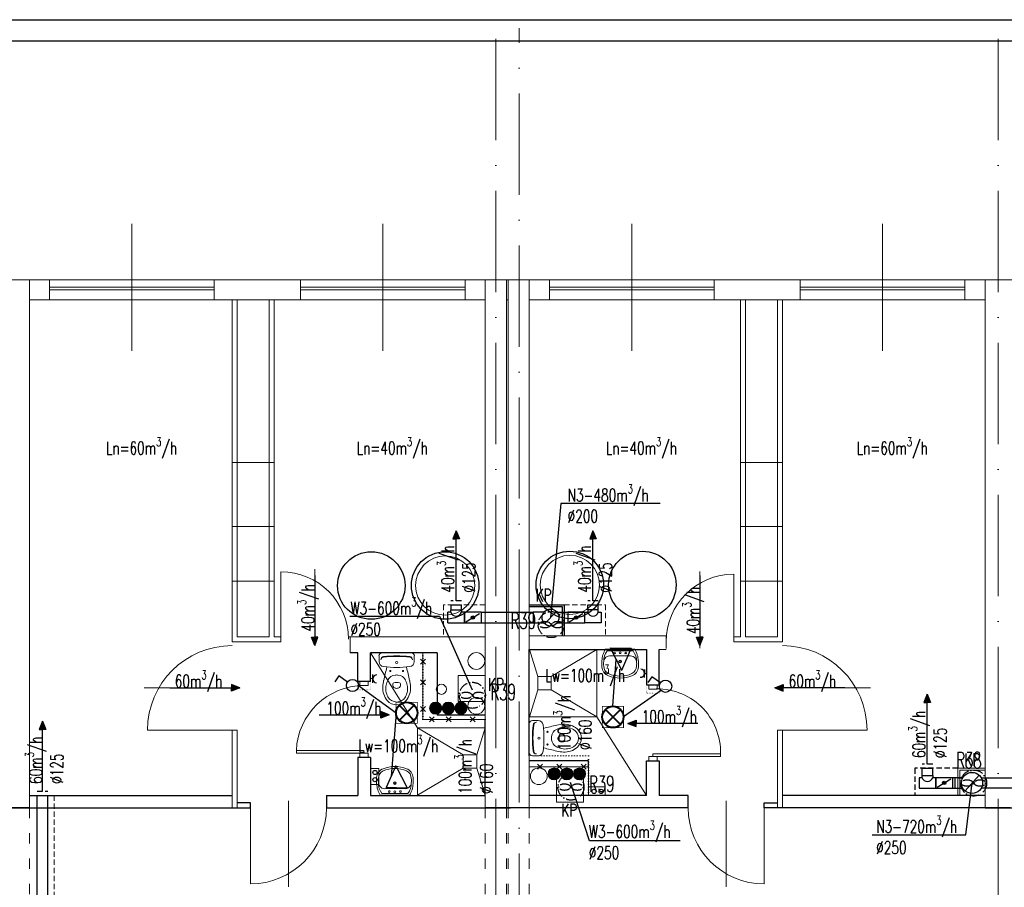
# Model space of a CAD drawing. Header units: millimetres. Extents: x -6513 to 30474, y -6915 to 65597.
# Tile 226 of 256: x 2364 to 3530, y 23186 to 24214. Entities that reach past the tile are written whole.
import ezdxf

# ---------------------------------------------------------------- set-up
doc = ezdxf.new("R2010")
doc.units = ezdxf.units.MM
for name, pattern in [('ACAD_ISO03W100', [30, 12, -18]), ('ACAD_ISO10W100', [18, 12, -3, 0, -3]), ('DASHED', [19.05, 12.7, -6.35]), ('DOT', [6.35, 0, -6.35])]:
    doc.linetypes.add(name, pattern=pattern)
doc.layers.get('0').update_dxf_attribs({"color": 8})
for name, color, linetype, lineweight in [('A_cienka', 8, 'Continuous', 5), ('A_linia przekroj', 8, 'Continuous', 25), ('A_osie', 8, 'ACAD_ISO10W100', 5), ('A_przerywana', 8, 'ACAD_ISO03W100', 5), ('A_widok', 8, 'Continuous', 13), ('CH-KS-WEWN-ISTN-PION-NR', 8, 'Continuous', 20), ('CH-KS-WEWN-PION', 8, 'Continuous', 20), ('CH-KS-WEWN-PION-NR', 8, 'Continuous', 25), ('CH-W-WEWN-INOX-PION', 8, 'Continuous', 20), ('CH-W-WEWN-INOX-PION-NR', 8, 'Continuous', 25), ('cieńkie', 8, 'Continuous', 9), ('DB-WM-nawiew-opis', 8, 'Continuous', 25), ('DB-WM-nawiew-opis-odnośnik', 8, 'Continuous', 30), ('DB-WM-wywiew-opis', 8, 'Continuous', 25), ('DB_WM_nawiew', 8, 'Continuous', 30), ('DB_WM_ścianka nowa', 8, 'Continuous', 25), ('E_gniazda wtykowe', 1, 'Continuous', 30), ('E_oświetlenie', 1, 'Continuous', 30), ('E_technologia', 1, 'ACAD_ISO10W100', 30), ('noew ściany archwig', 8, 'Continuous', 9), ('R-TABELKA', 8, 'Continuous', 25), ('snitarne archwig nowe', 8, 'Continuous', 9), ('Stolarka ARCHWIG', 8, 'Continuous', 5), ('widokowe ARCHWIG', 8, 'Continuous', 5), ('wyburzenia', 8, 'DOT', 20), ('Ściany ARCHWIG', 8, 'Continuous', 30)]:
    doc.layers.add(name, color=color, linetype=linetype, lineweight=lineweight)
doc.layers.add('A_obudowy', color=8, linetype='Continuous')
doc.layers.add('DB_WM_nawiew-opis', color=8, linetype='Continuous')
doc.styles.add('SIMPLEXD', font='SIMPLEX.SHX', dxfattribs={"width": 0.6})
doc.styles.get("Standard").update_dxf_attribs({"font": 'txt.shx', "width": 0.9})

# ---------------------------------------------------------------- blocks, each defined once
blk = doc.blocks.new('drzwi schem')
at = {"color": 252}
blk.add_line((0, 0), (0, 1), dxfattribs=at)
at = {"color": 252, "ltscale": 10}
blk.add_line((0.5, -0.093), (0.5, 1.04), dxfattribs=at)
at = {"color": 252}
blk.add_arc((0, 0), 1, 0, 90, dxfattribs=at)
blk = doc.blocks.new('klop oli 2')
at = {"layer": 'snitarne archwig nowe', "color": 252}
for p, q in [((0, 17.2), (0, 0)), ((3.8, 20.9), (10.5, 20.9)), ((0, -17.2), (0, 0)), ((3.8, 0), (3.8, 1)), ((3.8, 0), (3.8, -1)), ((38.9, 4.5), (37, 4.5)), ((38.9, -4.5), (37, -4.5)), ((3.8, -20.9), (10.5, -20.9))]:
    blk.add_line(p, q, dxfattribs=at)
for centre, radius in [((11.5, 0), 1.27), ((11.5, 0), 1.27), ((21.6, 7.5), 0.706), ((21.6, -7.5), 0.706)]:
    blk.add_circle(centre, radius, dxfattribs=at)
for centre, radius, start, end in [((3.8, 17.2), 3.76, 90, 180), ((144.9, 0), 141.2, 173.7281, 180), ((144.9, 0), 140.5, 173.6694, 180), ((8.4, 15), 3.76, 90, 173.7281), ((9, 15.1), 3.76, 100.2428, 173.7859), ((10.5, 14.9), 6.02, 6.7931, 90), ((-114.7, 0), 132.1, 0, 6.7931), ((80, -215.2), 235.3, 101.5744, 105.544), ((43.1, -10.6), 23.5, 101.6195, 117.4027), ((44.8, -39.8), 56.5, 94.3794, 102.2907), ((42.4, -7.4), 20.3, 60.8839, 101.6195), ((41.4, -8), 24.5, 51.2869, 92.3028), ((144.9, 0), 141.2, 180, 186.2719), ((144.9, 0), 140.5, 180, 186.3306), ((-114.7, 0), 132.1, 353.2069, 0), ((43.3, 0), 16.9, 173.7581, 180), ((43.3, 0), 16.9, 180, 186.2419), ((37.3, 0.7), 10.9, 117.4027, 173.7581), ((63.6, 0), 28.2, 173.3508, 180), ((63.6, 0), 28.2, 180, 186.6492), ((37, 3.1), 1.41, 90, 173.3508), ((38.9, 1.7), 2.82, 36.8699, 90), ((36.6, 0), 5.65, 0, 36.8699), ((36.6, 0), 5.65, 323.1301, 0), ((46.6, 0), 11.8, 0, 60.8839), ((46.6, 0), 11.8, 299.1161, 0), ((46.6, 0), 15.1, 0, 47.5638), ((46.6, 0), 15.1, 312.4362, 0), ((80, 215.2), 235.3, 254.456, 258.4256), ((37.3, -0.7), 10.9, 186.2419, 242.5973), ((43.1, 10.6), 23.5, 242.5973, 258.3805), ((37, -3.1), 1.41, 186.6492, 270), ((42.4, 7.4), 20.3, 258.3805, 299.1161), ((38.9, -1.7), 2.82, 270, 323.1301), ((41.4, 8), 24.5, 267.6972, 308.7131), ((3.8, -17.2), 3.76, 180, 270), ((8.4, -15), 3.76, 186.2719, 270), ((9, -15.1), 3.76, 186.2141, 259.7572), ((10.5, -14.9), 6.02, 270, 353.2069), ((44.8, 39.8), 56.5, 257.7093, 265.6206)]:
    blk.add_arc(centre, radius, start, end, dxfattribs=at)
blk = doc.blocks.new('umywalka oli2')
at = {"layer": 'snitarne archwig nowe', "color": 252}
for p, q in [((0, 17.6), (0, 0)), ((2, 15.4), (2, 0)), ((20.9, 21.6), (13.7, 21.6)), ((0, 0), (0, -17.6)), ((2, 0), (2, -15.4)), ((7.9, 0), (7.9, 10.8)), ((7.9, -10.8), (7.9, 0)), ((13.7, -21.6), (20.9, -21.6))]:
    blk.add_line(p, q, dxfattribs=at)
for centre, radius in [((4.1, 0), 1.11), ((4.5, 6.6), 0.994), ((14.5, 0), 1.48), ((14.5, 0), 0.946), ((4.5, -6.6), 0.994)]:
    blk.add_circle(centre, radius, dxfattribs=at)
for centre, radius, start, end in [((15.6, -9.9), 31.5, 93.3155, 119.5931), ((14.2, -1.1), 20.5, 88.5847, 126.5008), ((15.3, 12), 7.48, 91.7023, 188.8292), ((17.3, -1.9), 21.5, 82.9063, 97.0937), ((20.4, 10.2), 9.2, 23.1986, 92.7468), ((20.2, 9.5), 12.2, 20.9395, 86.4287), ((-1.2, 0), 33.1, 360, 24.6987), ((-3.2, 0), 37.4, 360, 21.6896), ((-1.2, 0), 33.1, 335.3013, 0), ((-3.2, 0), 37.4, 338.3104, 0), ((15.3, -12), 7.48, 171.1708, 268.2977), ((15.6, 9.9), 31.5, 240.4069, 266.6845), ((14.2, 1.1), 20.5, 233.4992, 271.4153), ((17.3, 1.9), 21.5, 262.9063, 277.0937), ((20.4, -10.2), 9.2, 267.2532, 336.8014), ((20.2, -9.5), 12.2, 273.5713, 339.0605)]:
    blk.add_arc(centre, radius, start, end, dxfattribs=at)
blk = doc.blocks.new('A$C2355049C')
at = {"layer": 'DB-WM-nawiew-opis-odnośnik'}
h = blk.add_hatch(color=256, dxfattribs=at)
h.paths.add_polyline_path([(0, -9.8), (3.9, -9.8), (0, 0)])
h.paths.add_polyline_path([(0, 0), (-3.9, -9.8), (0, -9.8)])
at = {"layer": 'DB-WM-nawiew-opis-odnośnik', "flags": 128}
for points in [[(0, 0), (-3.9, -9.8), (0, -9.8)], [(0, -82.9), (0, 0)], [(0, 0), (3.9, -9.8), (0, -9.8)]]:
    blk.add_lwpolyline(points, dxfattribs=at)
blk = doc.blocks.new('raster')
at = {"layer": 'E_oświetlenie', "lineweight": 40}
for p, q in [((-21.2, 21.2), (21.2, -21.2)), ((21.2, 21.2), (-21.2, -21.2))]:
    blk.add_line(p, q, dxfattribs=at)
at = {"layer": 'E_oświetlenie', "const_width": 2}
blk.add_lwpolyline([(-30, -30), (30, -30), (30, 30), (-30, 30)], close=True, dxfattribs=at)
at = {"layer": 'E_oświetlenie', "lineweight": 40}
blk.add_circle((0, 0), 30, dxfattribs=at)
blk = doc.blocks.new('gw1')
at = {"layer": 'E_gniazda wtykowe'}
for p, q in [((99083.8, 55839.3), (99080.1, 55839.3)), ((99083.8, 55833.1), (99083.8, 55845.4))]:
    blk.add_line(p, q, dxfattribs=at)
blk.add_arc((99089.8, 55839), 6.04, 87.7958, 267.7958, dxfattribs=at)

msp = doc.modelspace()

# ---------------------------------------------------------------- hatches: boundary and pattern name
at = {"layer": 'CH-W-WEWN-INOX-PION'}
h = msp.add_hatch(color=256, dxfattribs=at)
h.paths.add_polyline_path([(2856.644, 23391.173, 0.41806339), (2863.915, 23398.349, 0.41806339), (2856.644, 23405.525)])
h.paths.add_polyline_path([(2856.644, 23405.525, 0.41037418), (2849.562, 23398.349, 0.41037418), (2856.644, 23391.173)])
h = msp.add_hatch(color=256, dxfattribs=at)
h.paths.add_polyline_path([(2871.644, 23391.173, 0.41806339), (2878.915, 23398.349, 0.41806339), (2871.644, 23405.525)])
h.paths.add_polyline_path([(2871.644, 23405.525, 0.41037418), (2864.562, 23398.349, 0.41037418), (2871.644, 23391.173)])
h = msp.add_hatch(color=256, dxfattribs=at)
h.paths.add_polyline_path([(2886.644, 23391.173, 0.41806339), (2893.915, 23398.349, 0.41806339), (2886.644, 23405.525)])
h.paths.add_polyline_path([(2886.644, 23405.525, 0.41037418), (2879.562, 23398.349, 0.41037418), (2886.644, 23391.173)])
h = msp.add_hatch(color=256, dxfattribs=at)
h.paths.add_polyline_path([(2997.176, 23327.62, 0.41806339), (2989.905, 23320.444, 0.41806339), (2997.176, 23313.269)])
h.paths.add_polyline_path([(2997.176, 23313.269, 0.41037418), (3004.258, 23320.444, 0.41037418), (2997.176, 23327.62)])
h = msp.add_hatch(color=256, dxfattribs=at)
h.paths.add_polyline_path([(3012.176, 23327.62, 0.41806339), (3004.905, 23320.444, 0.41806339), (3012.176, 23313.269)])
h.paths.add_polyline_path([(3012.176, 23313.269, 0.41037418), (3019.258, 23320.444, 0.41037418), (3012.176, 23327.62)])
h = msp.add_hatch(color=256, dxfattribs=at)
h.paths.add_polyline_path([(3027.176, 23327.62, 0.41806339), (3019.905, 23320.444, 0.41806339), (3027.176, 23313.269)])
h.paths.add_polyline_path([(3027.176, 23313.269, 0.41037418), (3034.258, 23320.444, 0.41037418), (3027.176, 23327.62)])
at = {"layer": 'DB_WM_nawiew'}
h = msp.add_hatch(color=256, dxfattribs=at)
edge = h.paths.add_edge_path()
edge.add_arc((2900.782, 23505.699), 2, 0, 360)
h = msp.add_hatch(color=256, dxfattribs=at)
edge = h.paths.add_edge_path()
edge.add_arc((3023.203, 23505.699), 2, 0, 360)
h = msp.add_hatch(color=256, dxfattribs=at)
edge = h.paths.add_edge_path()
edge.add_arc((3458.948, 23309.751), 2, 0, 360)
h = msp.add_hatch(color=256, dxfattribs=at)
edge = h.paths.add_edge_path()
edge.add_arc((3458.948, 23309.751), 2, 0, 360)

# ---------------------------------------------------------------- linework, layer by layer
at = {"layer": 'A_cienka', "ltscale": 10}
for p, q in [((2497.054, 23821.663), (2497.054, 23972.46)), ((2794.054, 23821.663), (2794.054, 23972.46)), ((3089.054, 23821.663), (3089.054, 23972.46)), ((3386.054, 23821.663), (3386.054, 23972.46))]:
    msp.add_line(p, q, dxfattribs=at)
at = {"layer": 'A_cienka'}
for p, q in [((-2776.446, 23906.062), (4647.554, 23906.062)), ((2594.554, 23897.062), (2399.554, 23897.062)), ((2594.554, 23894.062), (2399.554, 23894.062)), ((2696.554, 23897.062), (2891.554, 23897.062)), ((2696.554, 23894.062), (2891.554, 23894.062)), ((3186.554, 23897.062), (2991.554, 23897.062)), ((3186.554, 23894.062), (2991.554, 23894.062)), ((3288.554, 23897.062), (3483.554, 23897.062)), ((3288.554, 23894.062), (3483.554, 23894.062)), ((2375.554, 23882.062), (2915.554, 23882.062)), ((2940.554, 23882.062), (2942.554, 23882.062)), ((2967.554, 23882.062), (3507.554, 23882.062)), ((2615.554, 23689.657), (2665.554, 23689.657)), ((3267.554, 23689.657), (3217.554, 23689.657)), ((2615.554, 23613.576), (2665.554, 23613.576)), ((3267.554, 23613.576), (3217.554, 23613.576)), ((2615.554, 23548.766), (2665.554, 23548.766)), ((3267.554, 23548.766), (3217.554, 23548.766))]:
    msp.add_line(p, q, dxfattribs=at)
at = {"layer": 'A_linia przekroj'}
for p, q in [((2375.554, 23295.062), (2615.554, 23295.062)), ((2637.339, 23286.062), (2621.554, 23286.062)), ((2637.339, 23280.062), (2637.339, 23286.062)), ((2727.339, 23295.062), (2764.554, 23295.062)), ((2727.339, 23295.062), (2727.339, 23280.062)), ((3155.768, 23295.062), (3121.554, 23295.062)), ((3155.768, 23280.062), (3155.768, 23295.062)), ((3245.768, 23280.062), (3245.768, 23286.062)), ((3245.768, 23286.062), (3261.554, 23286.062)), ((3507.554, 23295.062), (3267.554, 23295.062)), ((2375.554, 23280.062), (2083.768, 23280.062)), ((2345.554, 23280.062), (2637.339, 23280.062)), ((2727.339, 23280.062), (2945.554, 23280.062)), ((3155.768, 23280.062), (2915.554, 23280.062)), ((3537.554, 23280.062), (3245.768, 23280.062)), ((3507.554, 23280.062), (3799.339, 23280.062))]:
    msp.add_line(p, q, dxfattribs=at)
at = {"layer": 'A_obudowy', "linetype": 'ByBlock'}
for p, q in [((2967.554, 23520.698), (3009.015, 23520.698)), ((3009.015, 23520.698), (3009.015, 23484.062)), ((2967.554, 23518.698), (3006.515, 23518.698)), ((3006.515, 23518.698), (3006.515, 23484.062))]:
    msp.add_line(p, q, dxfattribs=at)
at = {"layer": 'A_obudowy', "linetype": 'DASHED', "ltscale": 0.5}
msp.add_line((3424.248, 23327.062), (3424.248, 23295.062), dxfattribs=at)
msp.add_lwpolyline([(3475.054, 23327.062), (3424.248, 23327.062)], dxfattribs=at)
at = {"layer": 'A_osie', "ltscale": 10}
for p, q in [((2928.054, 22450.619), (2928.054, 24202.678)), ((2955.554, 22566.032), (2955.554, 24204.165)), ((3522.744, 22450.619), (3522.744, 24202.678))]:
    msp.add_line(p, q, dxfattribs=at)
at = {"layer": 'A_osie', "color": 252, "ltscale": 10}
msp.add_line((2928.054, 22450.619), (2928.054, 23994.641), dxfattribs=at)
at = {"layer": 'A_przerywana', "linetype": 'DASHED', "ltscale": 0.5}
for p, q in [((2915.554, 23520.698), (2866.132, 23520.698)), ((2866.132, 23520.698), (2866.132, 23483.062)), ((3009.015, 23520.698), (3057.903, 23520.698)), ((3057.903, 23520.698), (3057.903, 23485.012)), ((2405.003, 23295.062), (2405.003, 23092.062))]:
    msp.add_line(p, q, dxfattribs=at)
at = {"layer": 'A_przerywana', "linetype": 'ByBlock'}
for p, q in [((3507.554, 23327.062), (3475.054, 23327.062)), ((3475.054, 23327.062), (3475.054, 23295.062)), ((3507.554, 23325.062), (3477.554, 23325.062)), ((3477.554, 23325.062), (3477.554, 23295.062))]:
    msp.add_line(p, q, dxfattribs=at)
at = {"layer": 'A_przerywana'}
for p, q in [((2375.554, 23280.062), (2375.554, 23092.062)), ((2915.554, 23280.062), (2915.554, 23092.062)), ((2940.554, 23280.062), (2940.554, 23092.062)), ((2942.554, 23280.062), (2942.554, 23092.062)), ((2967.554, 23280.062), (2967.554, 23092.062))]:
    msp.add_line(p, q, dxfattribs=at)
at = {"layer": 'A_widok', "ltscale": 5}
for p, q in [((2345.554, 23906.062), (2375.554, 23906.062)), ((2375.554, 23280.062), (2375.554, 23906.062)), ((2915.554, 23906.062), (2915.554, 23400.062)), ((2915.554, 23906.062), (2915.554, 23280.062)), ((2915.554, 23906.062), (2940.554, 23906.062)), ((2940.554, 23906.062), (2940.554, 23280.062)), ((2942.554, 23906.062), (2942.554, 23280.062)), ((2942.554, 23906.062), (2967.554, 23906.062)), ((2967.554, 23906.062), (2967.554, 23280.062)), ((3507.554, 23906.062), (3507.554, 23530.062)), ((3507.554, 23906.062), (3507.554, 23280.062)), ((3507.554, 23906.062), (3537.554, 23906.062)), ((2615.554, 23882.062), (2615.554, 23477.062)), ((2621.554, 23882.062), (2621.554, 23483.062)), ((2659.554, 23882.062), (2659.554, 23483.062)), ((2665.554, 23882.062), (2665.554, 23483.062)), ((3217.554, 23882.062), (3217.554, 23483.062)), ((3223.554, 23882.062), (3223.554, 23483.062)), ((3261.554, 23882.062), (3261.554, 23483.062)), ((3267.554, 23882.062), (3267.554, 23477.062)), ((3129.647, 23484.062), (2967.554, 23484.062)), ((3129.647, 23469.062), (3129.647, 23484.062)), ((2615.554, 23477.062), (2673.46, 23477.062)), ((2621.554, 23483.062), (2659.554, 23483.062)), ((2665.554, 23483.062), (2673.46, 23483.062)), ((2673.46, 23477.062), (2673.46, 23483.062)), ((2753.46, 23483.062), (2915.554, 23483.062)), ((2755.46, 23464.062), (2755.46, 23483.062)), ((3217.554, 23483.062), (3209.647, 23483.062)), ((3209.647, 23477.062), (3209.647, 23483.062)), ((3267.554, 23477.062), (3209.647, 23477.062)), ((3261.554, 23483.062), (3223.554, 23483.062)), ((3129.647, 23468.062), (3121.554, 23468.062)), ((2615.554, 23280.062), (2615.554, 23372.478)), ((2615.554, 23372.478), (2621.554, 23372.478)), ((2621.554, 23280.062), (2621.554, 23372.478)), ((3261.554, 23280.062), (3261.554, 23372.478)), ((3261.554, 23372.478), (3267.554, 23372.478)), ((3267.554, 23280.062), (3267.554, 23372.478))]:
    msp.add_line(p, q, dxfattribs=at)
for points in [[(2375.554, 23882.062), (2399.554, 23882.062), (2399.554, 23906.062), (2375.554, 23906.062)], [(2594.554, 23906.062), (2696.554, 23906.062), (2696.554, 23882.062), (2594.554, 23882.062)], [(2915.554, 23882.062), (2891.554, 23882.062), (2891.554, 23906.062), (2915.554, 23906.062)], [(2967.554, 23882.062), (2991.554, 23882.062), (2991.554, 23906.062), (2967.554, 23906.062)], [(3186.554, 23906.062), (3288.554, 23906.062), (3288.554, 23882.062), (3186.554, 23882.062)], [(3507.554, 23882.062), (3483.554, 23882.062), (3483.554, 23906.062), (3507.554, 23906.062)]]:
    msp.add_lwpolyline(points, close=True, dxfattribs=at)
at = {"layer": 'CH-KS-WEWN-ISTN-PION-NR', "extrusion": (-1.29885e-05, -7.54363e-06, 1)}
for centre in [(2868.01, 23543.698, -0.215), (3015.654, 23544.401, -0.217)]:
    msp.add_circle(centre, 35, dxfattribs=at)
at = {"layer": 'CH-KS-WEWN-PION', "extrusion": (-1.29885e-05, -7.54363e-06, 1)}
for centre in [(2904.882, 23454.268, -0.215), (2904.882, 23401.11, -0.214)]:
    msp.add_circle(centre, 9.967, dxfattribs=at)
at = {"layer": 'CH-KS-WEWN-PION', "extrusion": (-1.29885e-05, 7.54363e-06, 1)}
msp.add_circle((2978.938, 23317.683, 0.137), 9.967, dxfattribs=at)
at = {"layer": 'CH-KS-WEWN-PION-NR', "extrusion": (-1.29885e-05, -7.54363e-06, 1)}
for centre in [(2868.01, 23543.698, -0.215), (3015.654, 23544.401, -0.217)]:
    msp.add_circle(centre, 40, dxfattribs=at)
at = {"layer": 'CH-W-WEWN-INOX-PION'}
for centre in [(2856.739, 23398.349), (2871.739, 23398.349), (2886.739, 23398.349), (2997.082, 23320.444), (3012.082, 23320.444), (3027.082, 23320.444)]:
    msp.add_circle(centre, 7.176, dxfattribs=at)
at = {"layer": 'CH-W-WEWN-INOX-PION-NR', "ltscale": 10, "extrusion": (-1.29885e-05, -7.54363e-06, 1)}
for centre in [(2780.505, 23543.637, -0.214), (3101.494, 23544.401, -0.218)]:
    msp.add_circle(centre, 40, dxfattribs=at)
at = {"layer": 'cieńkie'}
for p, q in [((2883.554, 23437.062), (2915.554, 23437.062)), ((2883.554, 23406.062), (2883.554, 23437.062)), ((2886.054, 23437.062), (2913.054, 23437.062)), ((2915.554, 23437.062), (2915.554, 23406.062)), ((2915.554, 23406.062), (2915.554, 23420.062)), ((2883.554, 23406.062), (2897.554, 23406.062)), ((2915.554, 23406.062), (2883.554, 23406.062)), ((2892.554, 23406.062), (2906.554, 23406.062)), ((2999.689, 23318.062), (3031.689, 23318.062)), ((2999.689, 23287.062), (2999.689, 23318.062)), ((3002.189, 23318.062), (3029.189, 23318.062)), ((3031.689, 23318.062), (3031.689, 23287.062)), ((3031.689, 23287.062), (3031.689, 23301.062)), ((2999.689, 23287.062), (3013.689, 23287.062)), ((3031.689, 23287.062), (2999.689, 23287.062)), ((3008.689, 23287.062), (3022.689, 23287.062))]:
    msp.add_line(p, q, dxfattribs=at)
msp.add_circle((2863.49, 23420.748), 6, dxfattribs=at)
at = {"layer": 'DB-WM-nawiew-opis'}
for points in [[(3122.724, 23640.834), (3004.905, 23640.834), (2992.739, 23505.699)], [(3373.706, 23248.266), (3484.705, 23248.266), (3491.948, 23309.752)]]:
    msp.add_lwpolyline(points, dxfattribs=at)
at = {"layer": 'DB-WM-wywiew-opis'}
for points in [[(2755.006, 23507.282), (2861.458, 23507.282), (2900.054, 23420.062)], [(3146.47, 23241.249), (3038.744, 23241.249), (3016.345, 23310.431)]]:
    msp.add_lwpolyline(points, dxfattribs=at)
at = {"layer": 'DB_WM_nawiew', "linetype": 'DASHED', "ltscale": 0.5}
for points in [[(2887.182, 23525.698), (2874.682, 23525.698)], [(3049.298, 23525.699), (3036.798, 23525.699)], [(3445.348, 23332.062), (3432.848, 23332.062)], [(3445.348, 23332.062), (3432.848, 23332.062)], [(2384.929, 23300.062), (2397.429, 23300.062)]]:
    msp.add_lwpolyline(points, dxfattribs=at)
at = {"layer": 'DB_WM_nawiew'}
for points in [[(2874.682, 23520.698), (2887.182, 23520.698)], [(2874.682, 23520.698), (2874.682, 23514.699)], [(2887.182, 23514.699), (2887.182, 23520.698)], [(3036.803, 23514.699), (3036.803, 23520.698)], [(3036.803, 23520.698), (3049.303, 23520.698)], [(3049.303, 23514.699), (3049.303, 23520.698)], [(2871.082, 23499.449), (2890.782, 23499.449), (2890.782, 23511.949), (2887.182, 23511.949)], [(2871.082, 23499.449), (2871.082, 23511.949)], [(2874.682, 23511.949), (2871.082, 23511.949)], [(2874.682, 23511.949), (2874.682, 23514.699), (2887.182, 23514.699), (2887.182, 23511.949)], [(2910.782, 23511.949), (2890.782, 23511.949), (2890.782, 23499.449), (2972.169, 23499.449)], [(2892.554, 23500.556), (2908.675, 23510.631)], [(2910.782, 23511.949), (2972.169, 23511.949)], [(2910.782, 23511.949), (2910.782, 23499.449)], [(2984.863, 23511.949), (2972.169, 23511.949), (2972.169, 23499.449), (2984.863, 23499.449)], [(2986.081, 23498.494), (2999.952, 23512.903)], [(3000.545, 23511.949), (3033.203, 23511.949)], [(3033.203, 23511.949), (3013.203, 23511.949), (3013.203, 23499.449), (3033.203, 23499.449)], [(3014.974, 23500.556), (3031.095, 23510.631)], [(3052.903, 23499.449), (3033.203, 23499.449), (3033.203, 23511.949), (3036.803, 23511.949)], [(3049.303, 23511.949), (3049.303, 23514.699), (3036.803, 23514.699), (3036.803, 23511.949)], [(3049.303, 23511.949), (3052.903, 23511.949), (3052.903, 23499.449)], [(3000.545, 23499.449), (3033.203, 23499.449)], [(3432.848, 23318.751), (3432.848, 23327.062)], [(3432.848, 23318.751), (3432.848, 23327.062)], [(3432.848, 23327.062), (3445.348, 23327.062)], [(3445.348, 23318.751), (3445.348, 23327.062)], [(3445.348, 23318.751), (3445.348, 23327.062)], [(3429.248, 23303.501), (3448.948, 23303.501), (3448.948, 23316.001), (3445.348, 23316.001)], [(3432.848, 23316.001), (3429.248, 23316.001), (3429.248, 23303.501)], [(3429.248, 23303.501), (3448.948, 23303.501), (3448.948, 23316.001), (3445.348, 23316.001)], [(3432.848, 23316.001), (3429.248, 23316.001), (3429.248, 23303.501)], [(3432.848, 23316.001), (3432.848, 23318.751), (3445.348, 23318.751), (3445.348, 23316.001)], [(3432.848, 23316.001), (3432.848, 23318.751), (3445.348, 23318.751), (3445.348, 23316.001)], [(3468.948, 23316.001), (3448.948, 23316.001), (3448.948, 23303.501), (3476.954, 23303.501)], [(3468.948, 23316.001), (3448.948, 23316.001), (3448.948, 23303.501), (3476.954, 23303.501)], [(3450.719, 23304.608), (3466.84, 23314.683)], [(3450.719, 23304.608), (3466.84, 23314.683)], [(3478.948, 23316.001), (3468.948, 23316.001), (3468.948, 23303.501), (3478.948, 23303.501)], [(3478.948, 23316.001), (3468.948, 23316.001), (3468.948, 23303.501), (3478.948, 23303.501)], [(3481.123, 23316.001), (3471.448, 23316.001), (3471.448, 23303.501), (3481.123, 23303.501)], [(3481.123, 23316.001), (3471.448, 23316.001), (3471.448, 23303.501), (3481.123, 23303.501)], [(3475.054, 23316.001), (3481.122, 23316.001)], [(3483.651, 23300.403), (3500.245, 23319.1)], [(3483.651, 23300.403), (3500.245, 23319.1)], [(3502.774, 23316.001), (3574.04, 23316.001), (3574.04, 23303.501), (3502.773, 23303.501)], [(3481.123, 23303.501), (3478.948, 23303.501)], [(2384.929, 23083.452), (2384.929, 23295.062)], [(2384.929, 23295.062), (2397.429, 23295.062)], [(2397.429, 23083.452), (2397.429, 23295.062)]]:
    msp.add_lwpolyline(points, dxfattribs=at)
for centre in [(2900.782, 23505.699), (3023.203, 23505.699), (3458.948, 23309.751), (3458.948, 23309.751)]:
    msp.add_circle(centre, 2, dxfattribs=at)
at = {"layer": 'DB_WM_nawiew', "color": 1}
for centre, radius in [((2992.739, 23505.699), 10), ((3491.948, 23309.752), 12.5)]:
    msp.add_circle(centre, radius, dxfattribs=at)
at = {"layer": 'DB_WM_nawiew'}
for centre in [(2880.932, 23514.179), (3043.053, 23514.179), (3439.098, 23318.231), (3439.098, 23318.231)]:
    msp.add_arc(centre, 6.636, 199.636833, 340.363167, dxfattribs=at)
at = {"layer": 'DB_WM_ścianka nowa'}
for points in [[(2858.417, 23464.05), (2841.554, 23464.062)], [(2858.417, 23464.05), (2858.417, 23390.062)], [(2838.762, 23456.498), (2844.664, 23450.508)], [(2844.664, 23456.498), (2838.762, 23450.508)], [(2838.629, 23432.028), (2844.531, 23426.038)], [(2844.531, 23432.028), (2838.629, 23426.038)], [(2838.672, 23400.208), (2844.574, 23394.218)], [(2844.574, 23400.208), (2838.672, 23394.218)], [(2849.246, 23388.057), (2855.147, 23382.067)], [(2855.147, 23388.057), (2849.246, 23382.067)], [(2915.548, 23390.062), (2858.417, 23390.062)], [(2869.027, 23388.057), (2874.929, 23382.067)], [(2874.929, 23388.057), (2869.027, 23382.067)], [(2897.774, 23388.057), (2903.676, 23382.067)], [(2903.676, 23388.057), (2897.774, 23382.067)], [(3037.554, 23336.058), (2967.554, 23336.058)], [(3037.554, 23328.905), (3037.554, 23336.058)], [(2977.186, 23331.9), (2983.088, 23325.911)], [(2983.088, 23331.9), (2977.186, 23325.911)], [(3000.371, 23331.9), (3006.273, 23325.911)], [(3006.273, 23331.9), (3000.371, 23325.911)], [(3029.118, 23331.9), (3035.02, 23325.911)], [(3035.02, 23331.9), (3029.118, 23325.911)]]:
    msp.add_lwpolyline(points, dxfattribs=at)
at = {"layer": 'E_oświetlenie'}
for p, q in [((3077.148, 23443.383), (3063.608, 23469.435)), ((3088.391, 23469.08), (3063.608, 23469.435)), ((3077.148, 23443.383), (3088.391, 23469.08)), ((3066.591, 23400.552), (3070.378, 23456.409)), ((2742.026, 23436.477), (2737.325, 23429.701)), ((2752.318, 23429.337), (2742.026, 23436.477)), ((3112.756, 23435.559), (3108.055, 23428.783)), ((3123.048, 23428.419), (3112.756, 23435.559)), ((2765.529, 23425.209), (2809.882, 23392.83)), ((3123.923, 23419.113), (3079.191, 23387.952)), ((2809.882, 23392.83), (2803.871, 23317.243)), ((2809.493, 23330.091), (2798.25, 23304.394)), ((2809.493, 23330.091), (2823.033, 23304.038)), ((2798.25, 23304.394), (2823.033, 23304.038))]:
    msp.add_line(p, q, dxfattribs=at)
at = {"layer": 'E_oświetlenie', "const_width": 1.05}
for points in [[(3063.608, 23469.435), (3077.148, 23443.383), (3088.391, 23469.08)], [(2823.033, 23304.038), (2809.493, 23330.091), (2798.25, 23304.394)]]:
    msp.add_lwpolyline(points, close=True, dxfattribs=at)
at = {"layer": 'E_oświetlenie'}
for centre in [(2758.277, 23425.203), (3129.007, 23424.285)]:
    msp.add_circle(centre, 7.252, dxfattribs=at)
at = {"layer": 'E_technologia'}
for p, q in [((2992.364, 23498.755), (2994.768, 23495.975)), ((2994.768, 23498.755), (2992.364, 23495.975)), ((2898.994, 23414.966), (2901.398, 23412.186)), ((2901.398, 23414.966), (2898.994, 23412.186)), ((3492.6, 23311.019), (3495.004, 23308.24)), ((3495.004, 23311.019), (3492.6, 23308.24)), ((3015.691, 23306.248), (3018.096, 23303.468)), ((3018.096, 23306.248), (3015.691, 23303.468))]:
    msp.add_line(p, q, dxfattribs=at)
for centre in [(2993.566, 23497.365), (2900.196, 23413.576), (3493.802, 23309.629), (3016.894, 23304.858)]:
    msp.add_circle(centre, 15.427, dxfattribs=at)
for centre, start_param, end_param in [((2985.939, 23497.365), 3.54986568, 9.01650493), ((3001.193, 23497.365), 0.40827303, 5.87491228), ((2892.569, 23413.576), 3.54986568, 9.01650493), ((2907.823, 23413.576), 0.40827303, 5.87491228), ((3486.175, 23309.629), 3.54986568, 9.01650493), ((3501.429, 23309.629), 0.40827303, 5.87491228), ((3009.267, 23304.858), 3.54986568, 9.01650493), ((3024.521, 23304.858), 0.40827303, 5.87491228)]:
    msp.add_ellipse(centre, major_axis=(-7, 0), ratio=0.5, start_param=start_param, end_param=end_param, dxfattribs=at)
at = {"layer": 'noew ściany archwig'}
for p, q in [((2841.554, 23464.062), (2841.554, 23385.062)), ((2841.554, 23385.062), (2915.554, 23385.062)), ((3033.554, 23328.905), (2967.554, 23328.905)), ((3033.554, 23328.905), (3037.554, 23328.905)), ((3037.554, 23328.905), (3037.554, 23295.062))]:
    msp.add_line(p, q, dxfattribs=at)
at = {"layer": 'R-TABELKA'}
for p, q in [((-3136.084, 24214.217), (8327.828, 24214.217)), ((-3011.084, 24189.217), (8302.828, 24189.217))]:
    msp.add_line(p, q, dxfattribs=at)
at = {"layer": 'snitarne archwig nowe'}
for p, q in [((2835.397, 23375.218), (2779.554, 23464.062)), ((3047.71, 23387.905), (3106.554, 23295.062))]:
    msp.add_line(p, q, dxfattribs=at)
for points in [[(2967.554, 23387.905), (3047.71, 23387.905), (3047.71, 23468.062)], [(2977.71, 23435.905), (2967.71, 23467.905)], [(2993.71, 23435.905), (3047.71, 23467.905)], [(2977.71, 23419.905), (2967.71, 23387.905)], [(2993.71, 23419.905), (3047.71, 23387.905)], [(2835.397, 23295.062), (2835.397, 23375.218), (2915.554, 23375.218)], [(2889.397, 23343.218), (2835.397, 23375.218)], [(2905.397, 23343.218), (2915.397, 23375.218)], [(2889.397, 23327.218), (2835.397, 23295.218)], [(2905.397, 23327.218), (2915.397, 23295.218)]]:
    msp.add_lwpolyline(points, dxfattribs=at)
for points in [[(2977.71, 23419.905), (2993.71, 23419.905), (2993.71, 23435.905), (2977.71, 23435.905)], [(2905.397, 23343.218), (2889.397, 23343.218), (2889.397, 23327.218), (2905.397, 23327.218)]]:
    msp.add_lwpolyline(points, close=True, dxfattribs=at)
at = {"layer": 'Stolarka ARCHWIG'}
for p, q in [((2691.743, 23345.062), (2691.743, 23348.062)), ((2691.743, 23348.062), (2771.743, 23348.062)), ((2691.743, 23348.062), (2691.743, 23345.062)), ((2771.743, 23345.062), (2691.743, 23345.062)), ((2771.743, 23348.062), (2771.743, 23345.062)), ((3194.054, 23344.062), (3114.054, 23344.062)), ((3114.054, 23344.062), (3114.054, 23341.062)), ((3194.054, 23341.062), (3194.054, 23344.062)), ((3114.054, 23341.062), (3194.054, 23341.062))]:
    msp.add_line(p, q, dxfattribs=at)
for points in [[(2771.743, 23425.062), (2766.743, 23425.062), (2766.743, 23430.062), (2776.743, 23430.062), (2776.743, 23425.062), (2769.243, 23425.062)], [(3114.054, 23421.062), (3119.054, 23421.062), (3119.054, 23426.062), (3109.054, 23426.062), (3109.054, 23421.062), (3116.554, 23421.062)], [(3114.054, 23421.062), (3119.054, 23421.062), (3119.054, 23426.062), (3109.054, 23426.062), (3109.054, 23421.062), (3116.554, 23421.062)], [(2771.743, 23340.062), (2766.743, 23340.062), (2766.743, 23345.062), (2776.743, 23345.062), (2776.743, 23340.062), (2769.243, 23340.062)], [(3114.054, 23336.062), (3119.054, 23336.062), (3119.054, 23341.062), (3109.054, 23341.062), (3109.054, 23336.062), (3116.554, 23336.062)]]:
    msp.add_lwpolyline(points, dxfattribs=at)
for centre, radius, start, end in [((2771.642, 23345.108), 79.953, 89.92751, 177.883109), ((3119.131, 23346.279), 74.955, 358.305166, 93.884215)]:
    msp.add_arc(centre, radius, start, end, dxfattribs=at)
at = {"layer": 'widokowe ARCHWIG'}
for p, q in [((2789.554, 23326.988), (2779.554, 23326.988)), ((2789.554, 23307.762), (2789.554, 23326.988)), ((2789.554, 23307.762), (2779.554, 23307.762)), ((3057.554, 23305.062), (3037.554, 23305.062)), ((3037.554, 23305.062), (3037.554, 23295.062)), ((3057.554, 23295.062), (3057.554, 23305.062)), ((3037.554, 23295.062), (3057.554, 23295.062)), ((2967.554, 23280.062), (3018.554, 23280.062)), ((2967.554, 23280.062), (3018.554, 23280.062))]:
    msp.add_line(p, q, dxfattribs=at)
at = {"layer": 'wyburzenia', "ltscale": 0.5}
for p, q in [((2841.554, 23385.062), (2841.554, 23464.062)), ((2915.554, 23385.062), (2841.554, 23385.062)), ((3037.554, 23342.062), (2967.554, 23342.062)), ((3037.554, 23295.062), (3037.554, 23342.062))]:
    msp.add_line(p, q, dxfattribs=at)
at = {"layer": 'wyburzenia', "ltscale": 0.2}
for points in [[(2764.554, 23430.062), (2779.554, 23430.062), (2779.554, 23420.062), (2764.554, 23420.062)], [(3106.554, 23426.062), (3121.554, 23426.062), (3121.554, 23416.062), (3106.554, 23416.062)]]:
    msp.add_lwpolyline(points, close=True, dxfattribs=at)
at = {"layer": 'Ściany ARCHWIG'}
for p, q in [((2764.554, 23464.062), (2755.46, 23464.062)), ((2764.554, 23430.062), (2764.554, 23464.062)), ((2841.554, 23464.062), (2779.554, 23464.062)), ((2779.554, 23430.062), (2779.554, 23464.062)), ((2967.554, 23342.062), (2967.554, 23468.062)), ((2967.554, 23468.062), (3106.554, 23468.062)), ((3106.554, 23468.062), (3106.554, 23426.062)), ((3121.554, 23426.062), (3121.554, 23468.062)), ((2779.554, 23430.062), (2764.554, 23430.062)), ((3106.554, 23426.062), (3121.554, 23426.062)), ((3106.554, 23426.062), (3121.554, 23426.062)), ((2915.554, 23295.062), (2915.554, 23385.062)), ((2779.554, 23340.062), (2764.554, 23340.062)), ((2764.554, 23340.062), (2764.554, 23295.062)), ((2779.554, 23340.062), (2779.554, 23295.062)), ((3106.554, 23295.062), (3106.554, 23336.062)), ((3106.554, 23336.062), (3121.554, 23336.062)), ((3121.554, 23336.062), (3121.554, 23295.062)), ((2779.554, 23295.062), (2915.554, 23295.062)), ((3106.554, 23295.062), (2967.554, 23295.062))]:
    msp.add_line(p, q, dxfattribs=at)
for centre in [(2784.89, 23322.158), (2784.89, 23313.641), (3044.206, 23299.725), (3052.723, 23299.725)]:
    msp.add_circle(centre, 2.5, dxfattribs=at)

# ---------------------------------------------------------------- block references
at = {"layer": 'A_cienka', "yscale": 80, "zscale": 80}
for p, xscale in [((2673.46, 23480.062), 80), ((3209.647, 23477.062), -80)]:
    msp.add_blockref('drzwi schem', p, dxfattribs=dict(at, xscale=xscale))
at = {"layer": 'A_cienka', "yscale": 100, "zscale": 100}
for p, xscale, rotation in [((2615.554, 23372.478), 100, 90), ((3267.554, 23372.478), -100, 270)]:
    msp.add_blockref('drzwi schem', p, dxfattribs=dict(at, xscale=xscale, rotation=rotation))
at = {"layer": 'A_widok', "ltscale": 5, "yscale": 90, "zscale": 90}
for p, xscale, rotation in [((2637.339, 23280.062), -90, 180), ((3245.768, 23280.062), 90, 179.9999999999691)]:
    msp.add_blockref('drzwi schem', p, dxfattribs=dict(at, xscale=xscale, rotation=rotation))
at = {"layer": 'DB_WM_nawiew', "xscale": -1}
for p in [(2880.932, 23608.634), (3438.793, 23414.997), (3438.793, 23414.997)]:
    msp.add_blockref('A$C2355049C', p, dxfattribs=at)
at = {"layer": 'DB_WM_nawiew'}
for p in [(3043.048, 23608.635), (2391.179, 23382.997)]:
    msp.add_blockref('A$C2355049C', p, dxfattribs=at)
for p, rotation in [((2713.46, 23472.639), 180), ((3169.647, 23472.639), 180), ((3258.275, 23422.478), 90), ((3084.333, 23380.343), 90)]:
    msp.add_blockref('A$C2355049C', p, dxfattribs=dict(at, rotation=rotation))
at = {"layer": 'DB_WM_nawiew', "xscale": -1, "rotation": 270}
for p in [(2624.803, 23422.478), (2801.57, 23390.469)]:
    msp.add_blockref('A$C2355049C', p, dxfattribs=at)
at = {"layer": 'E_oświetlenie', "zscale": 0.7874999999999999}
for p, xscale, yscale, rotation in [((-76177.782, -18844.634), 0.7875000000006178, 0.7874999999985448, 358.7624398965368), ((82063.967, 65717.349), 0.7875000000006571, 0.7875000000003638, 178.7624398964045)]:
    msp.add_blockref('gw1', p, dxfattribs=dict(at, xscale=xscale, yscale=yscale, rotation=rotation))
at = {"layer": 'E_oświetlenie', "lineweight": 40, "xscale": 0.4199999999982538, "yscale": 0.4200000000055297, "zscale": 0.4199999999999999, "rotation": 180}
for p in [(2822.482, 23392.83), (3066.591, 23387.952)]:
    msp.add_blockref('raster', p, dxfattribs=at)
at = {"layer": 'noew ściany archwig', "rotation": 270}
msp.add_blockref('umywalka oli2', (3075.188, 23468.208), dxfattribs=at)
at = {"layer": 'noew ściany archwig', "xscale": -1, "rotation": 270}
msp.add_blockref('umywalka oli2', (2808.426, 23295.068), dxfattribs=at)
at = {"layer": 'snitarne archwig nowe', "rotation": 270}
msp.add_blockref('klop oli 2', (2810.554, 23464.062), dxfattribs=at)
at = {"layer": 'snitarne archwig nowe'}
msp.add_blockref('klop oli 2', (2967.554, 23362.865), dxfattribs=at)

# ---------------------------------------------------------------- texts
at = {"layer": 'DB-WM-nawiew-opis', "char_height": 15, "width": 37.14159, "attachment_point": 1}
for s, insert in [('\\A1;{\\Fsimplex|c238;\\W0.7;N3-480m\\H0.7x;\\S3^ ;\\H1.4286x;/h\\P%%C200}', (3013.035, 23663.396)), ('\\A1;{\\Fsimplex|c238;\\W0.7;60m\\H0.7x;\\S3^ ;\\H1.4286x;/h}', (2547.793, 23443.009)), ('\\A1;{\\Fsimplex|c238;\\W0.7;60m\\H0.7x;\\S3^ ;\\H1.4286x;/h}', (3274.77, 23443.009)), ('\\A1;{\\Fsimplex|c238;\\W0.7;100m\\H0.7x;\\S3^ ;\\H1.4286x;/h}', (2727.315, 23411)), ('\\A1;{\\Fsimplex|c238;\\W0.7;100m\\H0.7x;\\S3^ ;\\H1.4286x;/h}', (3100.829, 23400.874)), ('\\A1;{\\Fsimplex|c238;\\W0.7;N3-720m\\H0.7x;\\S3^ ;\\H1.4286x;/h\\P%%C250}', (3378.417, 23270.692))]:
    msp.add_mtext(s, dxfattribs=dict(at, insert=insert))
at = {"layer": 'DB-WM-nawiew-opis', "char_height": 15, "width": 37.14159, "attachment_point": 1, "rotation": 90}
for s, insert in [('\\A1;{\\Fsimplex|c238;\\W0.7;40m\\H0.7x;\\S3^ ;\\H1.4286x;/h\\P%%C125}', (2858.351, 23535.261)), ('\\A1;{\\Fsimplex|c238;\\W0.7;40m\\H0.7x;\\S3^ ;\\H1.4286x;/h\\P%%C125}', (3020.295, 23535.261)), ('\\A1;{\\Fsimplex|c238;\\W0.7;40m\\H0.7x;\\S3^ ;\\H1.4286x;/h}', (2692.929, 23489.134)), ('\\A1;{\\Fsimplex|c238;\\W0.7;40m\\H0.7x;\\S3^ ;\\H1.4286x;/h}', (3149.115, 23486.134)), ('\\A1;{\\Fsimplex|c238;\\W0.7;60m\\H0.7x;\\S3^ ;\\H1.4286x;/h\\P%%C125}', (3416.517, 23339.229)), ('\\A1;{\\Fsimplex|c238;\\W0.7;60m\\H0.7x;\\S3^ ;\\H1.4286x;/h\\P%%C125}', (3416.517, 23339.229)), ('\\A1;{\\Fsimplex|c238;\\W0.7;60m\\H0.7x;\\S3^ ;\\H1.4286x;/h\\P%%C125}', (2370.56, 23308.604))]:
    msp.add_mtext(s, dxfattribs=dict(at, insert=insert))
at = {"layer": 'DB-WM-wywiew-opis', "color": 1, "char_height": 15, "width": 37.14159, "attachment_point": 1}
for insert in [(2975.075, 23539.76), (2918.823, 23433.87), (3482.915, 23344.743), (3005.479, 23284.851)]:
    msp.add_mtext('\\A1;{\\Fsimplex|c238;\\W0.7;KP}', dxfattribs=dict(at, insert=insert))
at = {"layer": 'DB-WM-wywiew-opis', "char_height": 15, "width": 37.14159, "attachment_point": 1}
for s, insert in [('\\A1;{\\Fsimplex|c238;\\W0.7;W3-600m\\H0.7x;\\S3^ ;\\H1.4286x;/h\\P%%C250}', (2755.804, 23529.38)), ('\\A1;{\\Fsimplex|c238;\\W0.7;Lw=100m\\H0.7x;\\S3^ ;\\H1.4286x;/h}', (2986.497, 23449.725)), ('\\A1;{\\Fsimplex|c238;\\W0.7;Lw=100m\\H0.7x;\\S3^ ;\\H1.4286x;/h}', (2765.235, 23366.227)), ('\\A1;{\\Fsimplex|c238;\\W0.7;W3-600m\\H0.7x;\\S3^ ;\\H1.4286x;/h\\P%%C250}', (3038.148, 23264.702))]:
    msp.add_mtext(s, dxfattribs=dict(at, insert=insert))
at = {"layer": 'DB-WM-wywiew-opis', "char_height": 15, "width": 37.14159, "attachment_point": 1, "rotation": 90}
for insert in [(2996.211, 23348.795), (2879.142, 23296.663)]:
    msp.add_mtext('\\A1;{\\Fsimplex|c238;\\W0.7;100m\\H0.7x;\\S3^ ;\\H1.4286x;/h\\P%%C160}', dxfattribs=dict(at, insert=insert))
at = {"layer": 'DB_WM_nawiew-opis', "char_height": 15, "width": 37.14159, "attachment_point": 1}
for s, insert in [('\\A1;{\\Fsimplex|c238;\\W0.7;Ln=60m\\H0.7x;\\S3^ ;\\H1.4286x;/h}', (2466.307, 23719.245)), ('\\A1;{\\Fsimplex|c238;\\W0.7;Ln=40m\\H0.7x;\\S3^ ;\\H1.4286x;/h}', (2763.307, 23719.245)), ('\\A1;{\\Fsimplex|c238;\\W0.7;Ln=40m\\H0.7x;\\S3^ ;\\H1.4286x;/h}', (3058.307, 23719.245)), ('\\A1;{\\Fsimplex|c238;\\W0.7;Ln=60m\\H0.7x;\\S3^ ;\\H1.4286x;/h}', (3355.307, 23719.245))]:
    msp.add_mtext(s, dxfattribs=dict(at, insert=insert))
at = {"layer": 'E_technologia', "style": 'SIMPLEXD', "width": 0.6}
for s, p in [('R39', (2945.479, 23492.401)), ('R39', (2921.71, 23407.834)), ('R38', (3473.181, 23326.986)), ('R39', (3038.407, 23299.116))]:
    msp.add_text(s, height=19.2, dxfattribs=at).set_placement(p)

doc.saveas('drawing.dxf')
